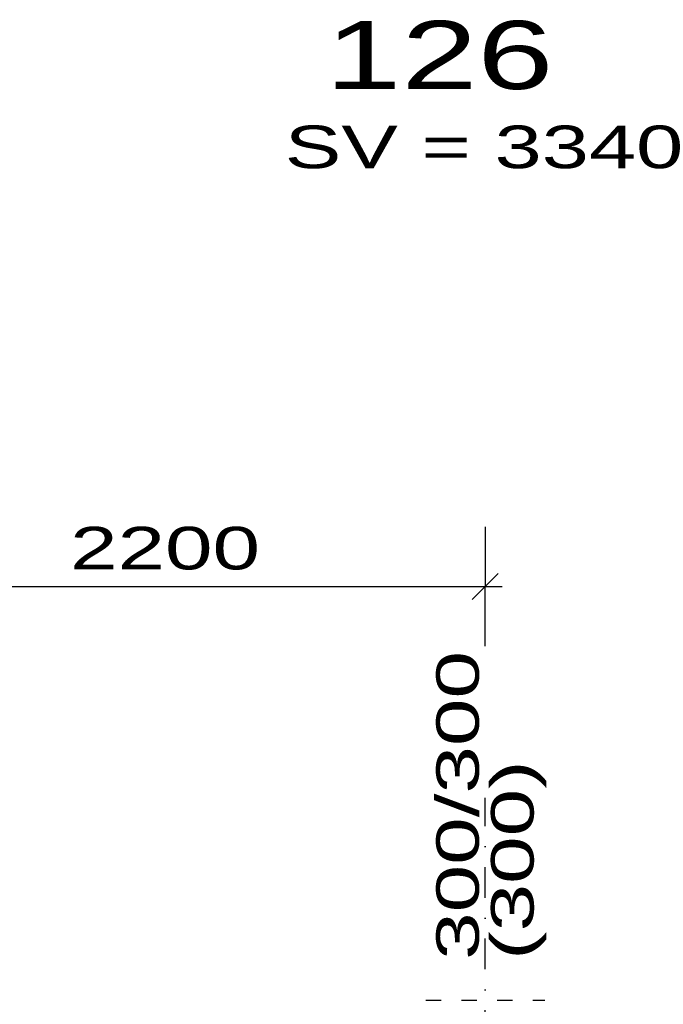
# Model space of a CAD drawing. Extents: x -196363 to 396902, y -489949 to -260582.
# Tile 196 of 256: x 229163 to 231053, y -377165 to -374276. Entities that reach past the tile are written whole.
import ezdxf

# ---------------------------------------------------------------- set-up
doc = ezdxf.new("R2010")
doc.units = 0
doc.header["$MEASUREMENT"] = 0
doc.linetypes.add('DASHED1', pattern=[1, 0.3, -0.4, 0.3])
doc.linetypes.add('DOTDASH', pattern=[1, 0.3, -0.2, 0, -0.2, 0.3])
doc.layers.add('koty', color=1, linetype='Continuous')
doc.styles.add('SPIRITTXTSTYLE1', font='ROMAN')
doc.styles.add('SPIRITTXTSTYLE2', font='txt')
doc.dimstyles.new('SPIRITSTYLE740', dxfattribs={"dimtxt": 125, "dimasz": 12.7, "dimexe": 175, "dimexo": 538.754883, "dimgap": 50, "dimtad": 1, "dimdec": 3, "dimzin": 0, "dimdsep": 46, "dimlunit": 7, "dimtxsty": 'SPIRITTXTSTYLE1', "dimblk1": '_TICKMARKS740', "dimblk2": '_TICKMARKS740', "dimsah": 1, "dimcen": 0.09, "dimdle": 50, "dimclrd": 1, "dimclre": 1, "dimclrt": 1, "dimadec": 0, "dimazin": 0, "dimtfac": 1, "dimtdec": 4, "dimtofl": 0, "dimtmove": 1, "dimatfit": 0, "dimfxl": 0, "dimtolj": 1, "dimtzin": 0, "dimarcsym": 0})

# ---------------------------------------------------------------- blocks, each defined once
blk = doc.blocks.new('_TICKMARKS740')
at = {"color": 1, "linetype": 'Continuous'}
blk.add_line((-3, -3), (3, 3), dxfattribs=at)
blk = doc.blocks.new('*D1747')
at = {"color": 1, "linetype": 'Continuous', "ltscale": 300}
for p, q in [((228330.34375, -375764.1875, 1723.800049), (228330.34375, -375939.1875, 1723.800049)), ((230530.328125, -375764.1875, 1723.800049), (230530.328125, -375939.1875, 1723.800049)), ((228280.34375, -375939.1875, 1723.800049), (230580.328125, -375939.1875, 1723.800049)), ((228330.34375, -376114.1875, 1723.800049), (228330.34375, -375939.1875, 1723.800049)), ((230530.328125, -376114.1875, 1723.800049), (230530.328125, -375939.1875, 1723.800049))]:
    blk.add_line(p, q, dxfattribs=at)
at = {"color": 1, "linetype": 'Continuous', "ltscale": 300, "xscale": 12.69999980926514, "yscale": 12.69999980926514, "zscale": 12.69999980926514, "rotation": 180.0000050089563}
blk.add_blockref('_TICKMARKS740', (228330.34375, -375939.1875, 1723.800049), dxfattribs=at)
at = {"color": 1, "linetype": 'Continuous', "ltscale": 300, "xscale": 12.69999980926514, "yscale": 12.69999980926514, "zscale": 12.69999980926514}
blk.add_blockref('_TICKMARKS740', (230530.328125, -375939.1875, 1723.800049), dxfattribs=at)
at = {"color": 1, "linetype": 'Continuous', "ltscale": 300, "style": 'SPIRITTXTSTYLE1', "width": 1.5}
blk.add_text('2200', height=125, dxfattribs=at).set_placement((229311.296875, -375889.1875, 1723.800049))

msp = doc.modelspace()

# ---------------------------------------------------------------- linework, layer by layer
at = {"layer": 'koty', "color": 1, "linetype": 'DOTDASH', "ltscale": 300}
msp.add_line((230530.32812, -377692.9375, 1723.80005), (230530.32812, -376559.6875, 1723.80005), dxfattribs=at)
at = {"layer": 'koty', "color": 2, "linetype": 'DASHED1', "ltscale": 150}
msp.add_line((230355.32812, -377152.90625, 1723.80005), (230705.32812, -377152.90625, 1723.80005), dxfattribs=at)

# ---------------------------------------------------------------- texts
at = {"layer": 'koty', "color": 1, "linetype": 'Continuous', "ltscale": 300, "width": 1.5}
for s, height, style, p in [('126', 200, 'SPIRITTXTSTYLE2', (230060.92188, -374479.40625, 1723.80005)), ('SV = 3340', 125, 'SPIRITTXTSTYLE1', (229941.51562, -374711.625, 900))]:
    msp.add_text(s, height=height, dxfattribs=dict(at, style=style)).set_placement(p)
at = {"layer": 'koty', "color": 1, "linetype": 'Continuous', "ltscale": 300, "style": 'SPIRITTXTSTYLE1', "width": 1.5}
for s, p in [('300/300', (230511.54688, -377034.9375, 1723.80005)), ('(300)', (230672.26562, -377034.9375, 1723.80005))]:
    msp.add_text(s, height=125, rotation=90.0000025, dxfattribs=at).set_placement(p)

# ---------------------------------------------------------------- dimensions: what is measured, and where the dimension line sits
at = {"layer": 'koty', "color": 1, "linetype": 'Continuous', "ltscale": 300}
dim = msp.add_linear_dim(base=(228330.34375, -375939.1875, 1723.80005), p1=(228330.34375, -376652.9375, 1723.80005), p2=(230530.32812, -376652.9375, 1723.80005), dimstyle='SPIRITSTYLE740', dxfattribs=at)
dim.commit()
dim.dimension.update_dxf_attribs({"geometry": '*D1747', "text_midpoint": (229430.34375, -375939.1875, 1723.80005)})

doc.saveas('drawing.dxf')
